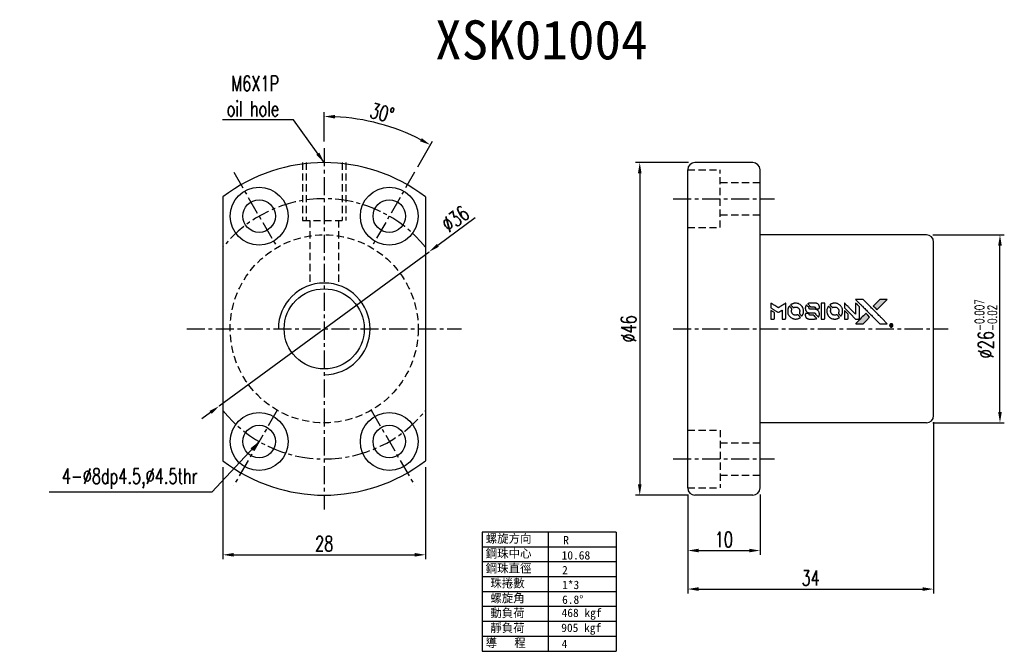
# Model space of a CAD drawing. Extents: x -456 to 346, y -296 to 220.
import ezdxf

# ---------------------------------------------------------------- set-up
doc = ezdxf.new("R2010")
doc.units = 0
doc.header["$LTSCALE"] = 2
doc.header["$MEASUREMENT"] = 0
doc.header["$PDMODE"] = 2
doc.linetypes.add('CENTER', pattern=[2, 1.25, -0.25, 0.25, -0.25])
doc.linetypes.add('DASHED', pattern=[0.75, 0.5, -0.25])
doc.layers.get('0').update_dxf_attribs({"linetype": 'CONTINUOUS'})
doc.layers.get('DEFPOINTS').update_dxf_attribs({"linetype": 'CONTINUOUS'})
doc.styles.add('DIM-7', font='SIMPLEX.shx', dxfattribs={"width": 0.7, "bigfont": 'chineset.shx'})
doc.styles.add('T', font='kaiu.ttf')
doc.dimstyles.new('CNS', dxfattribs={"dimtxt": 3.5, "dimasz": 2.5, "dimexe": 1, "dimexo": 1.5, "dimgap": 0.09, "dimtad": 0, "dimdsep": 46, "dimtxsty": 'DIM-7', "dimcen": 0.09, "dimclrd": 1, "dimclre": 1, "dimclrt": 4, "dimadec": 0, "dimazin": 0, "dimtfac": 1, "dimtix": 1, "dimtmove": 2, "dimatfit": 3, "dimfxl": 1, "dimtvp": 0.971429, "dimtolj": 1, "dimarcsym": 0})

# ---------------------------------------------------------------- blocks, each defined once
blk = doc.blocks.new('*D9')
at = {"color": 0, "linetype": 'Continuous', "lineweight": -2, "transparency": 16777216}
for p, q in [((8.97, 35.81), (8.97, 23.11)), ((36.97, 35.81), (36.97, 23.11)), ((10.47, 23.71), (35.47, 23.71))]:
    blk.add_line(p, q, dxfattribs=at)
at = {"color": 0, "linetype": 'Continuous', "transparency": 16777216}
for points in [[(10.47, 23.96), (10.47, 23.46), (8.97, 23.71)], [(35.47, 23.96), (35.47, 23.46), (36.97, 23.71)]]:
    blk.add_solid(points, dxfattribs=at)
at = {"layer": 'DEFPOINTS', "color": 0, "linetype": 'Continuous', "transparency": 16777216}
for p in [(8.97, 36.71), (36.97, 36.71), (36.97, 23.71)]:
    blk.add_point(p, dxfattribs=at)
at = {"color": 0, "linetype": 'Continuous', "transparency": 16777216, "insert": (22.97, 25.24), "char_height": 2.1, "attachment_point": 5, "style": 'DIM-7'}
blk.add_mtext('\\A1;28', dxfattribs=at)
blk = doc.blocks.new('*D3')
at = {"color": 0, "linetype": 'Continuous', "lineweight": -2, "transparency": 16777216}
for p, q in [((107.24, 42.06), (107.24, 18.37)), ((73.24, 32.06), (73.24, 18.37)), ((74.74, 18.97), (105.74, 18.97))]:
    blk.add_line(p, q, dxfattribs=at)
at = {"color": 0, "linetype": 'Continuous', "transparency": 16777216}
for points in [[(74.74, 19.22), (74.74, 18.72), (73.24, 18.97)], [(105.74, 19.22), (105.74, 18.72), (107.24, 18.97)]]:
    blk.add_solid(points, dxfattribs=at)
at = {"layer": 'DEFPOINTS', "color": 0, "linetype": 'Continuous', "transparency": 16777216}
for p in [(107.24, 42.96), (73.24, 32.96), (107.24, 18.97)]:
    blk.add_point(p, dxfattribs=at)
at = {"color": 0, "linetype": 'Continuous', "transparency": 16777216, "insert": (90.24, 20.5), "char_height": 2.1, "attachment_point": 5, "style": 'DIM-7'}
blk.add_mtext('\\A1;34', dxfattribs=at)
blk = doc.blocks.new('*D4')
at = {"color": 0, "linetype": 'Continuous', "lineweight": -2, "transparency": 16777216}
for p, q in [((73.24, 32.06), (73.24, 23.7)), ((83.24, 32.06), (83.24, 23.7)), ((74.74, 24.3), (81.74, 24.3))]:
    blk.add_line(p, q, dxfattribs=at)
at = {"color": 0, "linetype": 'Continuous', "transparency": 16777216}
for points in [[(74.74, 24.55), (74.74, 24.05), (73.24, 24.3)], [(81.74, 24.55), (81.74, 24.05), (83.24, 24.3)]]:
    blk.add_solid(points, dxfattribs=at)
at = {"layer": 'DEFPOINTS', "color": 0, "linetype": 'Continuous', "transparency": 16777216}
for p in [(73.24, 32.96), (83.24, 32.96), (83.24, 24.3)]:
    blk.add_point(p, dxfattribs=at)
at = {"color": 0, "linetype": 'Continuous', "transparency": 16777216, "insert": (78.24, 25.83), "char_height": 2.1, "attachment_point": 5, "style": 'DIM-7'}
blk.add_mtext('\\A1;10', dxfattribs=at)
blk = doc.blocks.new('*D5')
at = {"color": 0, "lineweight": -2, "transparency": 16777216}
for p, q in [((107.14, 67.96), (117.02, 67.96)), ((116.42, 43.46), (116.42, 66.46)), ((107.14, 41.96), (117.02, 41.96))]:
    blk.add_line(p, q, dxfattribs=at)
at = {"color": 0, "transparency": 16777216}
for points in [[(116.17, 66.46), (116.67, 66.46), (116.42, 67.96)], [(116.17, 43.46), (116.67, 43.46), (116.42, 41.96)]]:
    blk.add_solid(points, dxfattribs=at)
at = {"layer": 'DEFPOINTS', "color": 0, "transparency": 16777216}
for p in [(106.24, 67.96), (116.42, 67.96), (106.24, 41.96)]:
    blk.add_point(p, dxfattribs=at)
at = {"color": 0, "transparency": 16777216, "insert": (114.47, 54.96), "char_height": 2.1, "attachment_point": 5, "rotation": 90, "style": 'DIM-7'}
blk.add_mtext('\\A1;%%C26{\\H1.26;\\S-0.007^ -0.02;}', dxfattribs=at)
blk = doc.blocks.new('*D6')
at = {"color": 0, "linetype": 'Continuous', "lineweight": -2, "transparency": 16777216}
for p, q in [((73.34, 77.96), (66.01, 77.96)), ((66.61, 76.46), (66.61, 33.46)), ((73.34, 31.96), (66.01, 31.96))]:
    blk.add_line(p, q, dxfattribs=at)
at = {"color": 0, "linetype": 'Continuous', "transparency": 16777216}
for points in [[(66.36, 76.46), (66.86, 76.46), (66.61, 77.96)], [(66.36, 33.46), (66.86, 33.46), (66.61, 31.96)]]:
    blk.add_solid(points, dxfattribs=at)
at = {"layer": 'DEFPOINTS', "color": 0, "linetype": 'Continuous', "transparency": 16777216}
for p in [(74.24, 77.96), (66.61, 31.96), (74.24, 31.96)]:
    blk.add_point(p, dxfattribs=at)
at = {"color": 0, "linetype": 'Continuous', "transparency": 16777216, "insert": (65.08, 54.96), "char_height": 2.1, "attachment_point": 5, "rotation": 90, "style": 'DIM-7'}
blk.add_mtext('\\A1;%%C46', dxfattribs=at)
blk = doc.blocks.new('*D7')
at = {"color": 0, "linetype": 'Continuous', "lineweight": -2, "transparency": 16777216}
for p, q in [((43.86, 70.31), (38.69, 66.51)), ((8.47, 44.3), (37.48, 65.62)), ((7.26, 43.41), (6.05, 42.53))]:
    blk.add_line(p, q, dxfattribs=at)
at = {"color": 0, "linetype": 'Continuous', "transparency": 16777216}
for points in [[(38.54, 66.71), (38.83, 66.31), (37.48, 65.62)], [(7.11, 43.61), (7.41, 43.21), (8.47, 44.3)]]:
    blk.add_solid(points, dxfattribs=at)
at = {"layer": 'DEFPOINTS', "color": 0, "linetype": 'Continuous', "transparency": 16777216}
for p in [(37.48, 65.62), (8.47, 44.3)]:
    blk.add_point(p, dxfattribs=at)
at = {"color": 0, "linetype": 'Continuous', "transparency": 16777216, "insert": (41.1, 70.18), "char_height": 2.1, "attachment_point": 5, "rotation": 36.312, "style": 'DIM-7'}
blk.add_mtext('\\A1;∅36', dxfattribs=at)
blk = doc.blocks.new('*D8')
at = {"color": 0, "linetype": 'Continuous', "lineweight": -2, "transparency": 16777216}
for p, q in [((22.97, 80.86), (22.97, 84.94)), ((35.92, 77.39), (37.96, 80.92))]:
    blk.add_line(p, q, dxfattribs=at)
blk.add_arc((22.97, 54.96), 29.38, 62.9256, 87.0744, dxfattribs=at)
at = {"color": 0, "linetype": 'Continuous', "transparency": 16777216}
for points in [[(24.47, 84.05), (24.48, 84.55), (22.97, 84.34)], [(36.46, 81.34), (36.23, 80.9), (37.66, 80.4)]]:
    blk.add_solid(points, dxfattribs=at)
at = {"layer": 'DEFPOINTS', "color": 0, "linetype": 'Continuous', "transparency": 16777216}
for p in [(33.02, 82.57), (22.97, 79.96), (35.47, 76.61), (29.47, 66.22), (22.97, 29.96)]:
    blk.add_point(p, dxfattribs=at)
at = {"color": 0, "linetype": 'Continuous', "transparency": 16777216, "insert": (30.97, 84.82), "char_height": 2.1, "attachment_point": 5, "rotation": 345, "style": 'DIM-7'}
blk.add_mtext('\\A1;30°', dxfattribs=at)

msp = doc.modelspace()

# ---------------------------------------------------------------- hatches: boundary and pattern name
at = {"linetype": 'Continuous'}
h = msp.add_hatch(color=0, dxfattribs=at)
h.dxf.hatch_style = 1
h.paths.add_polyline_path([(100.837, 59.02), (100.317, 59.02), (99.797, 59.02), (99.349, 58.568, 0.000288), (99.177, 58.395, 0.000479), (99.032, 58.249, 0.000013), (98.902, 58.116, 0.197177), (98.901, 58.114, 0.1112764), (98.901, 58.113, 0.0015954), (99.06, 57.953, 0.0005055), (99.158, 57.854), (99.416, 57.597), (100.126, 58.308)])
h.paths.add_polyline_path([(97.947, 56.13), (98.402, 56.585), (98.144, 56.843, 0.000476), (98.045, 56.942, 0.0015067), (97.884, 57.101, 0.2256647), (97.882, 57.101, 0.0011115), (97.665, 56.885, 0.0003511), (97.53, 56.75, 0.000108), (96.961, 56.178, 0.0006916), (96.673, 55.889, 0.0000771), (96.474, 55.688, 0.1975269), (96.472, 55.681, 0.2961744), (96.474, 55.678, 0.0041949), (96.728, 55.675, 0.0005293), (96.982, 55.675), (97.492, 55.675)])

# ---------------------------------------------------------------- linework, layer by layer
at = {"color": 0, "linetype": 'CENTER'}
for p, q in [((22.973, 79.961), (22.973, 29.961)), ((10.473, 76.612), (16.473, 66.219)), ((35.473, 76.612), (29.473, 66.219)), ((71.241, 72.961), (85.241, 72.961)), ((3.973, 54.961), (41.973, 54.961)), ((71.241, 54.961), (109.241, 54.961)), ((16.473, 43.703), (10.473, 33.31)), ((29.473, 43.703), (35.473, 33.31)), ((71.241, 36.961), (85.241, 36.961))]:
    msp.add_line(p, q, dxfattribs=at)
at = {"color": 0, "linetype": 'DASHED'}
for p, q in [((19.973, 77.961), (19.973, 69.961)), ((20.473, 77.961), (20.473, 69.961)), ((25.473, 77.961), (25.473, 69.961)), ((25.973, 77.961), (25.973, 69.961)), ((73.241, 76.961), (77.741, 76.961)), ((77.741, 68.961), (77.741, 76.961)), ((77.741, 75.211), (83.241, 75.211)), ((19.973, 69.961), (25.973, 69.961)), ((20.973, 69.961), (20.973, 60.977)), ((24.973, 69.961), (24.973, 60.977)), ((77.741, 70.711), (83.241, 70.711)), ((73.241, 68.961), (77.741, 68.961)), ((73.241, 40.961), (77.741, 40.961)), ((77.741, 40.961), (77.741, 32.961)), ((77.741, 39.211), (83.241, 39.211)), ((77.741, 34.711), (83.241, 34.711)), ((73.241, 32.961), (77.741, 32.961))]:
    msp.add_line(p, q, dxfattribs=at)
at = {"color": 0, "linetype": 'Continuous'}
for p, q in [((82.241, 77.961), (74.241, 77.961)), ((73.241, 32.961), (73.241, 76.961)), ((83.241, 32.961), (83.241, 76.961)), ((8.973, 73.209), (8.973, 36.713)), ((36.973, 73.209), (36.973, 36.713)), ((106.241, 67.961), (83.241, 67.961)), ((107.241, 42.961), (107.241, 66.961)), ((106.241, 41.961), (83.241, 41.961)), ((82.241, 31.961), (74.241, 31.961))]:
    msp.add_line(p, q, dxfattribs=at)
at = {"color": 0}
for p, q in [((63.334, 26.832), (44.829, 26.832)), ((44.829, 26.832), (44.829, 10.361)), ((53.952, 26.832), (53.952, 10.361)), ((63.334, 26.832), (63.334, 10.361)), ((63.334, 24.773), (44.829, 24.773)), ((63.334, 22.714), (44.829, 22.714)), ((63.334, 20.655), (44.829, 20.655)), ((63.334, 18.596), (44.829, 18.596)), ((63.334, 16.538), (44.829, 16.538)), ((63.334, 14.479), (44.829, 14.479)), ((63.334, 12.42), (44.829, 12.42)), ((44.829, 10.361), (63.334, 10.361))]:
    msp.add_line(p, q, dxfattribs=at)
for points in [[(97.083, 58.394, -0.000056), (97.394, 58.083, -0.000021), (97.831, 57.645, -0.000021), (98.306, 57.169, -0.000025), (98.752, 56.722), (99.796, 55.675), (100.313, 55.676), (100.831, 55.677), (100.133, 56.38, 0.000274), (99.798, 56.717, 0.000123), (99.356, 57.161, 0.000121), (98.889, 57.629, 0.000165), (98.468, 58.051), (97.501, 59.02), (96.98, 59.02), (96.459, 59.02)], [(99.349, 58.568, 0.000288), (99.177, 58.395, 0.000479), (99.032, 58.249, 0.000013), (98.902, 58.116, 0.197177), (98.901, 58.114, 0.197497), (98.902, 58.113, 0.00004), (98.976, 58.037, 0.000836), (99.06, 57.953, 0.000505), (99.158, 57.854), (99.416, 57.597), (100.126, 58.308), (100.837, 59.02), (100.317, 59.02), (99.797, 59.02)], [(84.744, 58.186), (84.744, 57.855), (84.835, 57.8, -0.000297), (84.891, 57.766, -0.000037), (85.012, 57.692, -0.000043), (85.156, 57.603, -0.000036), (85.31, 57.509, 0.000044), (85.46, 57.417, 0.000063), (85.593, 57.335, 0.000035), (85.706, 57.266, 0.0009), (85.737, 57.247), (85.781, 57.22), (85.839, 57.256, 0.001175), (85.873, 57.277, 0.000208), (85.936, 57.316, 0.000225), (86.009, 57.362, 0.000203), (86.085, 57.409, -0.000711), (86.158, 57.454, -0.001119), (86.22, 57.493, -0.000263), (86.275, 57.526, -0.04589), (86.281, 57.529, -0.519312), (86.286, 57.526, -0.001914), (86.288, 57.437, -0.003124), (86.289, 57.29, -0.000285), (86.289, 56.926), (86.289, 56.319), (86.501, 56.319, 0.001727), (86.652, 56.32, 0.025279), (86.706, 56.323, 0.073886), (86.737, 56.331, 0.07426), (86.764, 56.348, 0.03264), (86.771, 56.355, 0.01784), (86.779, 56.364, 0.017712), (86.786, 56.373, 0.026854), (86.792, 56.382), (86.803, 56.404), (86.804, 57.462), (86.806, 58.52), (86.794, 58.512, -0.004595), (86.786, 58.507, -0.00016), (86.754, 58.487, -0.000298), (86.716, 58.463, -0.000208), (86.673, 58.436, 0.000986), (86.547, 58.358, 0.00025), (86.342, 58.23, 0.000268), (86.124, 58.094, 0.000436), (85.94, 57.978, -0.002932), (85.879, 57.94, -0.004718), (85.826, 57.908, -0.001113), (85.78, 57.881, -0.227179), (85.775, 57.881, -0.045982), (85.77, 57.883, -0.000145), (85.708, 57.921, -0.000825), (85.638, 57.964, -0.000517), (85.557, 58.015, 0.000056), (85.277, 58.189, 0.000289), (85.123, 58.285, 0.000481), (85.007, 58.356, 0.000418), (84.886, 58.43), (84.744, 58.518)], [(84.744, 56.902), (84.744, 56.319), (84.957, 56.319, 0.000842), (85.092, 56.319, 0.010591), (85.143, 56.321, 0.028995), (85.172, 56.324, 0.069543), (85.192, 56.33, 0.051063), (85.211, 56.341, 0.039932), (85.229, 56.357, 0.039414), (85.244, 56.376, 0.045845), (85.255, 56.396, 0.094811), (85.26, 56.416, 0.007124), (85.262, 56.473, 0.004713), (85.263, 56.571, 0.000534), (85.263, 56.792), (85.263, 57.17), (85.21, 57.203, 0.000828), (85.054, 57.299, 0.000879), (84.901, 57.393, 0.000048), (84.751, 57.484, 0.137596), (84.747, 57.485, 0.413028), (84.746, 57.484, 0.000016), (84.745, 57.314, 0.000623), (84.745, 57.126, 0.000374)], [(87.273, 58.062, 0.064158), (87.137, 57.808, 0.06356), (87.07, 57.527, 0.064004), (87.075, 57.24, 0.066747), (87.154, 56.968, 0.04321), (87.247, 56.797, 0.044737), (87.367, 56.648, 0.044901), (87.511, 56.523, 0.044184), (87.676, 56.424, 0.026293), (87.801, 56.372, 0.033344), (87.922, 56.337, 0.033227), (88.047, 56.319, 0.025815), (88.184, 56.316, 0.023119), (88.315, 56.325, 0.031044), (88.432, 56.346, 0.031337), (88.545, 56.382, 0.024258), (88.662, 56.434, 0.015622), (88.704, 56.456, 0.008495), (88.753, 56.486, 0.008415), (88.8, 56.516, 0.020814), (88.833, 56.541), (88.848, 56.553), (88.69, 56.712, 0.002843), (88.572, 56.83, 0.033917), (88.523, 56.872, 0.087906), (88.487, 56.891, 0.073302), (88.444, 56.897, 0.022047), (88.423, 56.896, 0.026465), (88.403, 56.893, 0.022233), (88.381, 56.888, 0.009985), (88.353, 56.879, -0.039011), (88.252, 56.854, -0.044398), (88.152, 56.846, -0.045096), (88.053, 56.856, -0.04265), (87.956, 56.884, -0.071154), (87.82, 56.959, -0.068827), (87.708, 57.07, -0.068713), (87.63, 57.208, -0.070507), (87.593, 57.361, -0.028605), (87.591, 57.426, -0.031418), (87.596, 57.489, -0.031044), (87.609, 57.552, -0.02668), (87.631, 57.616, 0.038913), (87.642, 57.653, 0.043732), (87.647, 57.691, 0.047754), (87.646, 57.726, 0.075756), (87.637, 57.754, 0.07294), (87.627, 57.768, 0.003456), (87.587, 57.812, 0.005023), (87.534, 57.867, 0.002422), (87.466, 57.937, 0.000819), (87.404, 57.999, 0.001349), (87.351, 58.051, 0.0001), (87.304, 58.098, 0.205335), (87.302, 58.099, 0.219821), (87.3, 58.098, 0.002494), (87.292, 58.088, 0.007089), (87.283, 58.076, 0.004494)], [(88.046, 58.508, 0.024131), (87.952, 58.493, 0.022344), (87.857, 58.469, 0.021883), (87.763, 58.437, 0.020884), (87.671, 58.395, 0.010669), (87.618, 58.368, 0.010389), (87.566, 58.338, 0.010913), (87.52, 58.308, 0.022227), (87.486, 58.283), (87.473, 58.273), (87.639, 58.109, 0.002452), (87.704, 58.046, 0.003628), (87.762, 57.991, 0.001662), (87.811, 57.945, 0.070159), (87.823, 57.937, 0.047671), (87.833, 57.933, 0.018624), (87.846, 57.93, 0.017921), (87.862, 57.928, 0.018804), (87.877, 57.926, 0.018255), (87.898, 57.926, 0.041312), (87.914, 57.927, 0.037164), (87.93, 57.932, 0.012342), (87.953, 57.94, -0.015101), (88.008, 57.961, -0.035998), (88.051, 57.972, -0.033244), (88.096, 57.977, -0.011249), (88.163, 57.978, -0.004059), (88.218, 57.978, -0.019693), (88.249, 57.976, -0.027943), (88.274, 57.972, -0.014411), (88.305, 57.965, -0.033089), (88.38, 57.939, -0.033887), (88.449, 57.904, -0.034021), (88.514, 57.86, -0.033942), (88.571, 57.808, -0.02816), (88.623, 57.749, -0.035032), (88.663, 57.687, -0.035269), (88.694, 57.622, -0.029196), (88.718, 57.548, -0.037862), (88.734, 57.463, -0.043657), (88.735, 57.381, -0.043064), (88.722, 57.298, -0.035184), (88.695, 57.213, 0.033699), (88.682, 57.173, 0.052815), (88.677, 57.137, 0.059167), (88.68, 57.104, 0.058972), (88.69, 57.072, 0.059208), (88.705, 57.048, 0.021125), (88.732, 57.016, 0.008691), (88.783, 56.965, 0.000851), (88.906, 56.843, 0.001873), (88.97, 56.782, 0.013884), (89.001, 56.753, 0.022355), (89.02, 56.738, 0.341453), (89.028, 56.738, 0.073011), (89.043, 56.756, 0.004587), (89.081, 56.814, 0.00748), (89.118, 56.874, 0.016837), (89.144, 56.921, 0.028606), (89.194, 57.036, 0.031352), (89.23, 57.152, 0.031004), (89.25, 57.272, 0.0268), (89.257, 57.401, 0.026698), (89.25, 57.537, 0.03002), (89.228, 57.666, 0.030357), (89.191, 57.791, 0.028554), (89.139, 57.912, 0.062944), (88.989, 58.138, 0.062206), (88.786, 58.32, 0.062448), (88.546, 58.446, 0.064355), (88.284, 58.508, 0.017377), (88.232, 58.511, 0.008369), (88.165, 58.512, 0.008367), (88.098, 58.511, 0.01757)], [(89.617, 58.226, 0.023289), (89.583, 58.174, 0.026845), (89.557, 58.121, 0.026047), (89.535, 58.064, 0.019751), (89.517, 58, 0.013249), (89.51, 57.964, 0.025169), (89.506, 57.934, 0.016532), (89.504, 57.897, 0.002937), (89.503, 57.828, 0.003317), (89.504, 57.766, 0.011808), (89.505, 57.727, 0.01777), (89.508, 57.697, 0.021476), (89.513, 57.669, 0.04325), (89.549, 57.553, 0.045753), (89.605, 57.447, 0.04649), (89.677, 57.354, 0.047672), (89.765, 57.277, 0.025315), (89.803, 57.253, 0.015208), (89.85, 57.228, 0.01512), (89.9, 57.205, 0.022488), (89.944, 57.189, 0.027857), (90.013, 57.171, 0.034138), (90.079, 57.162, 0.014286), (90.18, 57.159, 0.00124), (90.437, 57.158, -0.00103), (90.595, 57.158, -0.002552), (90.71, 57.157, -0.001594), (90.798, 57.155, -0.047676), (90.82, 57.152, -0.085307), (90.858, 57.137, -0.097789), (90.887, 57.11, -0.085947), (90.906, 57.072, -0.051339), (90.915, 57.021, 0.014634), (90.917, 57.004, 0.015028), (90.92, 56.987, 0.014927), (90.924, 56.972, 0.059415), (90.927, 56.963, 0.070595), (90.941, 56.945, 0.00028), (91.122, 56.761, 0.000111), (91.308, 56.573, 0.200239), (91.316, 56.57, 0.268906), (91.321, 56.573, 0.001866), (91.347, 56.618, 0.007532), (91.371, 56.662, 0.017818), (91.387, 56.695, 0.013256), (91.402, 56.732, 0.011636), (91.416, 56.771, 0.011528), (91.427, 56.811, 0.012303), (91.437, 56.851, 0.0423), (91.446, 56.914, 0.013657), (91.447, 57.007, 0.013857), (91.444, 57.101, 0.037428), (91.435, 57.167, 0.014927), (91.424, 57.211, 0.0122), (91.41, 57.257, 0.012518), (91.394, 57.3, 0.023062), (91.379, 57.334, 0.065961), (91.295, 57.458, 0.06055), (91.18, 57.56, 0.059676), (91.042, 57.632, 0.060497), (90.892, 57.669, 0.025683), (90.86, 57.671, 0.001528), (90.762, 57.673, 0.002124), (90.639, 57.674, 0.001173), (90.489, 57.674, -0.000809), (90.226, 57.675, -0.017164), (90.148, 57.678, -0.063931), (90.107, 57.686, -0.108429), (90.077, 57.704, -0.052941), (90.06, 57.724, -0.063675), (90.049, 57.746, -0.050562), (90.042, 57.774, -0.020337), (90.038, 57.813, 0.009897), (90.036, 57.836, 0.016482), (90.033, 57.856, 0.019019), (90.03, 57.872, 0.06043), (90.026, 57.882, 0.076267), (90.009, 57.905, 0.00054), (89.837, 58.075, 0.000307), (89.661, 58.249, 0.142594), (89.647, 58.257, 0.232419), (89.643, 58.255, 0.022995), (89.635, 58.248, 0.024627), (89.626, 58.238, 0.015407)], [(90.097, 58.51, 0.018538), (90.064, 58.505, 0.010695), (90.024, 58.498, 0.01068), (89.985, 58.489, 0.017678), (89.952, 58.479, 0.013849), (89.915, 58.466, 0.011814), (89.877, 58.45, 0.004513), (89.842, 58.433, 0.290035), (89.838, 58.428, 0.196418), (89.84, 58.425, 0.000124), (89.903, 58.361, 0.001477), (89.973, 58.289, 0.000898), (90.057, 58.205), (90.276, 57.987), (90.549, 57.985, -0.001471), (90.756, 57.984, -0.028714), (90.82, 57.979, -0.097073), (90.855, 57.967, -0.084199), (90.886, 57.943, -0.042698), (90.9, 57.923, -0.053912), (90.91, 57.903, -0.051004), (90.916, 57.88, -0.032967), (90.917, 57.852, 0.00807), (90.918, 57.838, 0.003023), (90.918, 57.819, 0.002994), (90.919, 57.798, 0.003629), (90.921, 57.778), (90.924, 57.731), (91.134, 57.731, 0.001618), (91.234, 57.731, 0.005206), (91.3, 57.732, 0.00535), (91.346, 57.734, 0.060675), (91.364, 57.737, 0.048484), (91.374, 57.741, 0.02389), (91.386, 57.748, 0.022812), (91.398, 57.757, 0.02462), (91.409, 57.766, 0.061781), (91.43, 57.793, 0.080179), (91.442, 57.821, 0.048561), (91.448, 57.862, 0.010021), (91.449, 57.935, 0.016602), (91.446, 58.033, 0.031409), (91.436, 58.111, 0.036474), (91.417, 58.179, 0.03439), (91.389, 58.244, 0.065928), (91.317, 58.348, 0.069066), (91.221, 58.428, 0.065697), (91.103, 58.481, 0.051559), (90.965, 58.508, 0.020904), (90.891, 58.511, 0.000451), (90.529, 58.512, 0.000419), (90.165, 58.513, 0.022759)], [(91.701, 57.417), (91.702, 56.322), (91.917, 56.322), (92.132, 56.322), (92.158, 56.335, 0.071429), (92.179, 56.35, 0.054799), (92.198, 56.372, 0.053585), (92.211, 56.398, 0.060698), (92.218, 56.425, 0.033975), (92.221, 56.47, 0.000112), (92.221, 57.027, 0.000726), (92.221, 57.572, 0.001084), (92.218, 58.049), (92.215, 58.513), (91.957, 58.513), (91.7, 58.513)], [(92.68, 58.06, 0.018008), (92.649, 58.013, 0.009842), (92.615, 57.953, 0.009807), (92.582, 57.89, 0.015716), (92.556, 57.836, 0.048467), (92.495, 57.64, 0.045841), (92.471, 57.431, 0.046006), (92.485, 57.223, 0.049638), (92.537, 57.027, 0.064819), (92.672, 56.771, 0.06695), (92.867, 56.562, 0.066691), (93.111, 56.411, 0.063505), (93.391, 56.326, 0.03135), (93.462, 56.319, 0.010439), (93.568, 56.316, 0.010391), (93.673, 56.319, 0.032408), (93.743, 56.326, 0.015696), (93.826, 56.343, 0.018095), (93.903, 56.365, 0.018551), (93.978, 56.391, 0.018352), (94.05, 56.423, 0.015568), (94.098, 56.448, 0.009832), (94.152, 56.481, 0.009795), (94.202, 56.513, 0.023727), (94.238, 56.54), (94.252, 56.552), (94.095, 56.712, 0.001528), (94.006, 56.802, 0.010022), (93.96, 56.846, 0.019586), (93.93, 56.871, 0.061865), (93.908, 56.885, 0.055054), (93.874, 56.896, 0.061607), (93.84, 56.898, 0.048725), (93.8, 56.893, 0.020221), (93.748, 56.878, -0.017722), (93.692, 56.861, -0.02685), (93.642, 56.851, -0.02759), (93.593, 56.847, -0.020233), (93.538, 56.847, -0.04793), (93.432, 56.863, -0.048386), (93.332, 56.898, -0.047866), (93.239, 56.952, -0.044964), (93.157, 57.024, -0.04333), (93.087, 57.11, -0.050921), (93.038, 57.202, -0.051473), (93.009, 57.301, -0.0459), (92.999, 57.408, -0.019014), (93.001, 57.46, -0.024114), (93.007, 57.508, -0.025081), (93.017, 57.553, -0.023892), (93.032, 57.598, 0.008624), (93.045, 57.633, 0.026486), (93.052, 57.657, 0.035074), (93.055, 57.678, 0.02756), (93.056, 57.701, 0.087163), (93.049, 57.738, 0.073291), (93.029, 57.773, 0.028074), (92.986, 57.822, 0.002594), (92.872, 57.937), (92.709, 58.1)], [(93.449, 58.507, 0.023681), (93.358, 58.493, 0.022402), (93.267, 58.471, 0.021929), (93.177, 58.44, 0.020503), (93.087, 58.4, 0.013745), (93.036, 58.373, 0.009767), (92.981, 58.34, 0.009658), (92.93, 58.308, 0.027804), (92.897, 58.283), (92.885, 58.272), (93.045, 58.111, 0.002053), (93.123, 58.034, 0.006738), (93.175, 57.984, 0.007826), (93.212, 57.95, 0.063909), (93.231, 57.938, 0.061532), (93.26, 57.928, 0.068674), (93.289, 57.925, 0.052072), (93.324, 57.931, 0.019648), (93.372, 57.946, -0.018366), (93.43, 57.964, -0.0288), (93.481, 57.975, -0.029061), (93.533, 57.98, -0.019155), (93.592, 57.98, -0.053809), (93.721, 57.961, -0.058833), (93.839, 57.915, -0.058566), (93.943, 57.843, -0.052525), (94.032, 57.746, -0.044733), (94.082, 57.664, -0.040573), (94.119, 57.571, -0.041123), (94.14, 57.475, -0.04951), (94.143, 57.383, -0.017369), (94.138, 57.34, -0.024255), (94.131, 57.302, -0.023787), (94.121, 57.264, -0.015798), (94.105, 57.222, 0.010631), (94.094, 57.195, 0.033653), (94.089, 57.177, 0.037806), (94.087, 57.159, 0.016307), (94.086, 57.135, 0.068179), (94.092, 57.088, 0.095747), (94.111, 57.051, 0.033418), (94.155, 57.001, 0.002133), (94.294, 56.865, 0.001452), (94.373, 56.789, 0.012393), (94.409, 56.756, 0.020479), (94.431, 56.739, 0.344362), (94.439, 56.739, 0.074287), (94.456, 56.758, 0.005454), (94.494, 56.817, 0.008391), (94.532, 56.88, 0.017097), (94.559, 56.93, 0.027375), (94.603, 57.034, 0.02835), (94.635, 57.141, 0.027723), (94.656, 57.253, 0.023913), (94.665, 57.373, 0.027047), (94.661, 57.516, 0.031685), (94.642, 57.651, 0.032425), (94.606, 57.779, 0.031013), (94.554, 57.904, 0.037914), (94.466, 58.051, 0.040153), (94.358, 58.181, 0.039834), (94.231, 58.293, 0.036173), (94.083, 58.387, 0.040752), (93.938, 58.45, 0.035885), (93.779, 58.493, 0.035491), (93.613, 58.512, 0.037615)], [(94.922, 58.191), (94.922, 57.859), (95.693, 57.089), (96.464, 56.319), (96.679, 56.321, 0.0008), (96.817, 56.322, 0.010795), (96.867, 56.323, 0.030495), (96.895, 56.326, 0.080372), (96.914, 56.333, 0.03816), (96.932, 56.345, 0.041799), (96.948, 56.359, 0.042486), (96.961, 56.375, 0.042078), (96.971, 56.393, 0.099276), (96.977, 56.42, 0.003302), (96.979, 56.526, 0.002586), (96.979, 56.714, 0.000204), (96.979, 57.212), (96.977, 58.009), (96.72, 58.265), (96.464, 58.521), (96.461, 57.754), (96.459, 56.988), (95.704, 57.746, 0.000253), (95.414, 58.037, 0.000412), (95.167, 58.284, 0.000041), (94.947, 58.505, 0.041338), (94.936, 58.514), (94.922, 58.524)], [(94.922, 56.9), (94.922, 56.319), (95.138, 56.32), (95.355, 56.322), (95.38, 56.337, 0.03146), (95.391, 56.345, 0.026444), (95.402, 56.355, 0.026444), (95.412, 56.366, 0.031457), (95.42, 56.378), (95.436, 56.403), (95.437, 56.69), (95.439, 56.978), (95.184, 57.229, 0.000745), (95.087, 57.325, 0.001228), (95.004, 57.406, 0.000087), (94.929, 57.479, 0.195134), (94.926, 57.48, 0.412117), (94.924, 57.478, 0.000048), (94.923, 57.31, 0.00109), (94.922, 57.122, 0.000653)], [(89.588, 57.092, 0.065483), (89.563, 57.079, 0.053271), (89.54, 57.06, 0.052018), (89.521, 57.035, 0.0556), (89.508, 57.008, 0.036839), (89.503, 56.991, 0.026922), (89.5, 56.97, 0.016905), (89.499, 56.942, 0.004317), (89.499, 56.897, 0.016369), (89.502, 56.803, 0.029936), (89.512, 56.726, 0.03418), (89.53, 56.659, 0.031327), (89.557, 56.592, 0.046935), (89.606, 56.511, 0.054053), (89.668, 56.444, 0.053701), (89.743, 56.392, 0.045364), (89.831, 56.354, 0.032479), (89.91, 56.333, 0.03386), (89.989, 56.323, 0.013578), (90.114, 56.32, 0.001155), (90.434, 56.321, 0.000413), (90.71, 56.322, 0.005008), (90.815, 56.324, 0.013199), (90.875, 56.327, 0.033956), (90.918, 56.333, 0.013909), (90.962, 56.344, 0.010864), (91.01, 56.358, 0.010938), (91.053, 56.374, 0.028702), (91.083, 56.387), (91.106, 56.398), (90.885, 56.622), (90.664, 56.846), (90.406, 56.846, -0.001504), (90.295, 56.846, -0.00328), (90.211, 56.847, -0.001901), (90.145, 56.849, -0.061333), (90.129, 56.851, -0.063621), (90.106, 56.861, -0.048633), (90.085, 56.876, -0.046769), (90.066, 56.896, -0.047961), (90.051, 56.919, -0.02678), (90.042, 56.939, -0.050957), (90.038, 56.956, -0.029398), (90.035, 56.978, -0.00401), (90.034, 57.025), (90.031, 57.102), (89.824, 57.102, 0.001061), (89.699, 57.101, 0.009147), (89.644, 57.1, 0.020721), (89.611, 57.097, 0.051619)], [(97.53, 56.75, 0.000108), (96.961, 56.178, 0.000692), (96.673, 55.889, 0.000077), (96.474, 55.688, 0.197527), (96.472, 55.681, 0.410182), (96.475, 55.677, 0.000493), (96.581, 55.676, 0.002424), (96.728, 55.675, 0.000529), (96.982, 55.675), (97.492, 55.675), (97.947, 56.13), (98.402, 56.585), (98.144, 56.843, 0.000476), (98.045, 56.942, 0.000789), (97.961, 57.026, 0.000035), (97.885, 57.101, 0.19758), (97.883, 57.102, 0.198396), (97.881, 57.101, 0.000019), (97.778, 56.998, 0.000582), (97.665, 56.885, 0.000351)], [(101.331, 55.657, 0.082374), (101.265, 55.626, 0.083404), (101.212, 55.576, 0.082663), (101.178, 55.511, 0.07897), (101.166, 55.437, 0.084941), (101.18, 55.354, 0.08953), (101.22, 55.283, 0.090743), (101.283, 55.231, 0.090193), (101.36, 55.204, 0.10067), (101.447, 55.208, 0.099454), (101.526, 55.246, 0.097736), (101.586, 55.312, 0.09365), (101.617, 55.397, 0.07584), (101.618, 55.462, 0.068415), (101.599, 55.527, 0.068328), (101.564, 55.585, 0.075277), (101.516, 55.628, 0.059367), (101.475, 55.649, 0.048986), (101.427, 55.661, 0.048519), (101.378, 55.664, 0.055347)], [(101.299, 55.432), (101.299, 55.301), (101.315, 55.301), (101.33, 55.301), (101.331, 55.356), (101.333, 55.411), (101.365, 55.413), (101.396, 55.414), (101.419, 55.38, -0.003356), (101.428, 55.365, -0.002757), (101.438, 55.349, -0.002784), (101.447, 55.334, -0.007382), (101.453, 55.323, 0.019487), (101.461, 55.311, 0.098302), (101.466, 55.305, 0.116932), (101.473, 55.302, 0.032798), (101.485, 55.301), (101.505, 55.301), (101.491, 55.326, 0.005748), (101.484, 55.337, 0.002522), (101.474, 55.353, 0.002495), (101.464, 55.369, 0.00334), (101.455, 55.383), (101.433, 55.417), (101.451, 55.426, 0.066516), (101.468, 55.438, 0.085926), (101.48, 55.453, 0.082934), (101.486, 55.472, 0.05747), (101.487, 55.495, 0.023576), (101.486, 55.508, 0.043538), (101.483, 55.518, 0.050891), (101.479, 55.527, 0.049897), (101.473, 55.535, 0.067884), (101.456, 55.549, 0.077412), (101.436, 55.557, 0.049266), (101.409, 55.561, 0.012208), (101.364, 55.562), (101.299, 55.562)], [(101.439, 55.521, -0.120545), (101.449, 55.509, -0.09136), (101.453, 55.492, -0.087576), (101.451, 55.474, -0.098026), (101.443, 55.459, -0.079907), (101.436, 55.453, -0.087697), (101.427, 55.449, -0.041371), (101.412, 55.447, -0.005557), (101.382, 55.445), (101.33, 55.444), (101.33, 55.488), (101.33, 55.532), (101.378, 55.532, -0.007471), (101.405, 55.531, -0.035301), (101.42, 55.53, -0.060486), (101.43, 55.527, -0.063546)]]:
    msp.add_lwpolyline(points, format="xyb", close=True, dxfattribs=at)
at = {"color": 0, "linetype": 'Continuous'}
for centre, radius in [((13.973, 70.549), 4), ((31.973, 70.549), 4), ((13.973, 70.549), 2.25), ((31.973, 70.549), 2.25), ((22.973, 54.961), 5.54), ((13.973, 39.372), 4), ((31.973, 39.372), 4), ((13.973, 39.372), 2.25), ((31.973, 39.372), 2.25)]:
    msp.add_circle(centre, radius, dxfattribs=at)
at = {"color": 0, "linetype": 'DASHED'}
msp.add_circle((22.973, 54.961), 13, dxfattribs=at)
at = {"color": 0}
for start, end in [(52.50475, 127.49525), (232.50475, 307.49525)]:
    msp.add_arc((22.973, 54.961), 23, start, end, dxfattribs=at)
at = {"color": 0, "linetype": 'Continuous'}
for centre, radius, start, end in [((74.241, 76.961), 1, 90, 180), ((82.241, 76.961), 1, 0, 90), ((106.241, 66.961), 1, 0, 90), ((22.973, 54.961), 6.34, 270, 180), ((106.241, 42.961), 1, 270, 0), ((74.241, 32.961), 1, 180, 270), ((82.241, 32.961), 1, 270, 0)]:
    msp.add_arc(centre, radius, start, end, dxfattribs=at)
at = {"color": 0, "linetype": 'CENTER'}
for start, end in [(38.94244, 141.05756), (218.94244, 321.05756)]:
    msp.add_arc((22.973, 54.961), 18, start, end, dxfattribs=at)

# ---------------------------------------------------------------- texts
at = {"color": 0, "style": 'T'}
for s, height, p in [('螺旋方向', 1.1612, (45.306, 25.37)), ('R', 1.161, (56.028, 25.145)), ('鋼珠中心', 1.1612, (45.306, 23.311)), ('10.68', 1.1612, (55.806, 23.059)), ('鋼珠直徑', 1.1612, (45.306, 21.253)), ('2', 1.161, (55.871, 21.014)), ('珠捲數', 1.1612, (45.949, 19.194)), ('1*3', 1.1612, (55.871, 18.969)), ('螺旋角', 1.1612, (45.949, 17.135)), ('6.8%%D', 1.1612, (55.871, 16.924)), ('動負荷', 1.1612, (45.949, 15.076)), ('468 kgf', 1.1612, (55.797, 15.104)), ('靜負荷', 1.1612, (45.949, 13.017)), ('905 kgf', 1.1612, (55.749, 13.034)), ('導   程', 1.1612, (45.306, 10.959)), ('4', 1.161, (55.814, 10.819))]:
    msp.add_text(s, height=height, dxfattribs=at).set_placement(p)
at = {"color": 0, "linetype": 'Continuous', "insert": (38.306, 97.626), "char_height": 5.4, "width": 1062.42911, "attachment_point": 1, "style": 'T'}
msp.add_mtext('XSK01004', dxfattribs=at)
at = {"color": 0, "linetype": 'Continuous', "char_height": 2.1, "attachment_point": 9, "style": 'DIM-7'}
for s, insert in [('M6X1P\\Poil hole', (16.74, 84.352)), ('\\A1;4-%%C8dp4.5,%%C4.5thr', (5.465, 32.846))]:
    msp.add_mtext(s, dxfattribs=dict(at, insert=insert))

# ---------------------------------------------------------------- dimensions: what is measured, and where the dimension line sits
at = {"color": 0, "linetype": 'Continuous'}
dim = msp.add_angular_dim_2l(base=(33.021, 82.569), line1=((35.473, 76.612), (29.473, 66.219)), line2=((22.973, 79.961), (22.973, 29.961)), dimstyle='CNS', override={"dimscale": 0.6, "dimgap": 0.8, "dimtad": 1, "dimclrd": 0, "dimclre": 0, "dimclrt": 0, "dimtp": -0.009, "dimtm": 0.025, "dimtfac": 0.6, "dimtdec": 3, "dimtmove": 1}, dxfattribs=at)
dim.commit()
dim.dimension.update_dxf_attribs({"geometry": '*D8', "text_midpoint": (30.973, 84.817)})
dim = msp.add_linear_dim(base=(66.613, 31.961), p1=(74.241, 77.961), p2=(74.241, 31.961), angle=90, text='%%C<>', dimstyle='CNS', override={"dimscale": 0.6, "dimgap": 0.8, "dimtad": 1, "dimclrd": 0, "dimclre": 0, "dimclrt": 0, "dimtp": -0.009, "dimtm": 0.025, "dimtfac": 0.6, "dimtdec": 3, "dimtmove": 1}, dxfattribs=at)
dim.commit()
dim.dimension.update_dxf_attribs({"geometry": '*D6', "text_midpoint": (65.083, 54.961)})
dim = msp.add_diameter_dim_2p(p1=(8.468, 44.302), p2=(37.477, 65.62), dimstyle='CNS', override={"dimscale": 0.6, "dimgap": 0.8, "dimtad": 1, "dimclrd": 0, "dimclre": 0, "dimclrt": 0, "dimtp": -0.009, "dimtm": 0.025, "dimtfac": 0.6, "dimtdec": 3, "dimtmove": 1}, dxfattribs=at)
dim.commit()
dim.dimension.update_dxf_attribs({"geometry": '*D7', "text_midpoint": (42.003, 68.946), "dimtype": 163})
at = {"color": 0}
dim = msp.add_linear_dim(base=(116.421, 67.961), p1=(106.241, 41.961), p2=(106.241, 67.961), angle=90, text='%%C<>', dimstyle='CNS', override={"dimscale": 0.6, "dimgap": 0.8, "dimtad": 1, "dimclrd": 0, "dimclre": 0, "dimclrt": 0, "dimadec": 2, "dimazin": 2, "dimtol": 1, "dimtp": -0.007, "dimtm": 0.02, "dimtfac": 0.6, "dimtdec": 3, "dimtmove": 1}, dxfattribs=at)
dim.commit()
dim.dimension.update_dxf_attribs({"geometry": '*D5', "text_midpoint": (114.471, 54.961)})
at = {"color": 0, "linetype": 'Continuous'}
for base, p1, p2, picture, middle in [((107.241, 18.966), (73.241, 32.961), (107.241, 42.961), '*D3', (90.241, 20.496)), ((36.973, 23.706), (8.973, 36.713), (36.973, 36.713), '*D9', (22.973, 25.236)), ((83.241, 24.299), (73.241, 32.961), (83.241, 32.961), '*D4', (78.241, 25.829))]:
    dim = msp.add_linear_dim(base=base, p1=p1, p2=p2, dimstyle='CNS', override={"dimscale": 0.6, "dimgap": 0.8, "dimtad": 1, "dimclrd": 0, "dimclre": 0, "dimclrt": 0, "dimtp": -0.009, "dimtm": 0.025, "dimtfac": 0.6, "dimtdec": 3, "dimtmove": 1}, dxfattribs=at)
    dim.commit()
    dim.dimension.update_dxf_attribs({"geometry": picture, "text_midpoint": middle})

# ---------------------------------------------------------------- leaders
at = {"color": 0, "linetype": 'Continuous', "annotation_type": 0, "has_hookline": 1, "hookline_direction": 1}
for points, text_width in [([(22.973, 77.961), (18.72, 83.872), (17.22, 83.872)], 7.84), ([(13.973, 39.372), (7.445, 32.366), (5.945, 32.366)], 20.51)]:
    msp.add_leader(points, dimstyle='CNS', override={"dimscale": 0.6, "dimgap": 0.8, "dimtad": 1, "dimclrd": 0, "dimclre": 0, "dimclrt": 0, "dimtp": -0.009, "dimtm": 0.025, "dimtfac": 0.6, "dimtdec": 3, "dimtmove": 1}, dxfattribs=dict(at, text_width=text_width))

doc.saveas('drawing.dxf')
